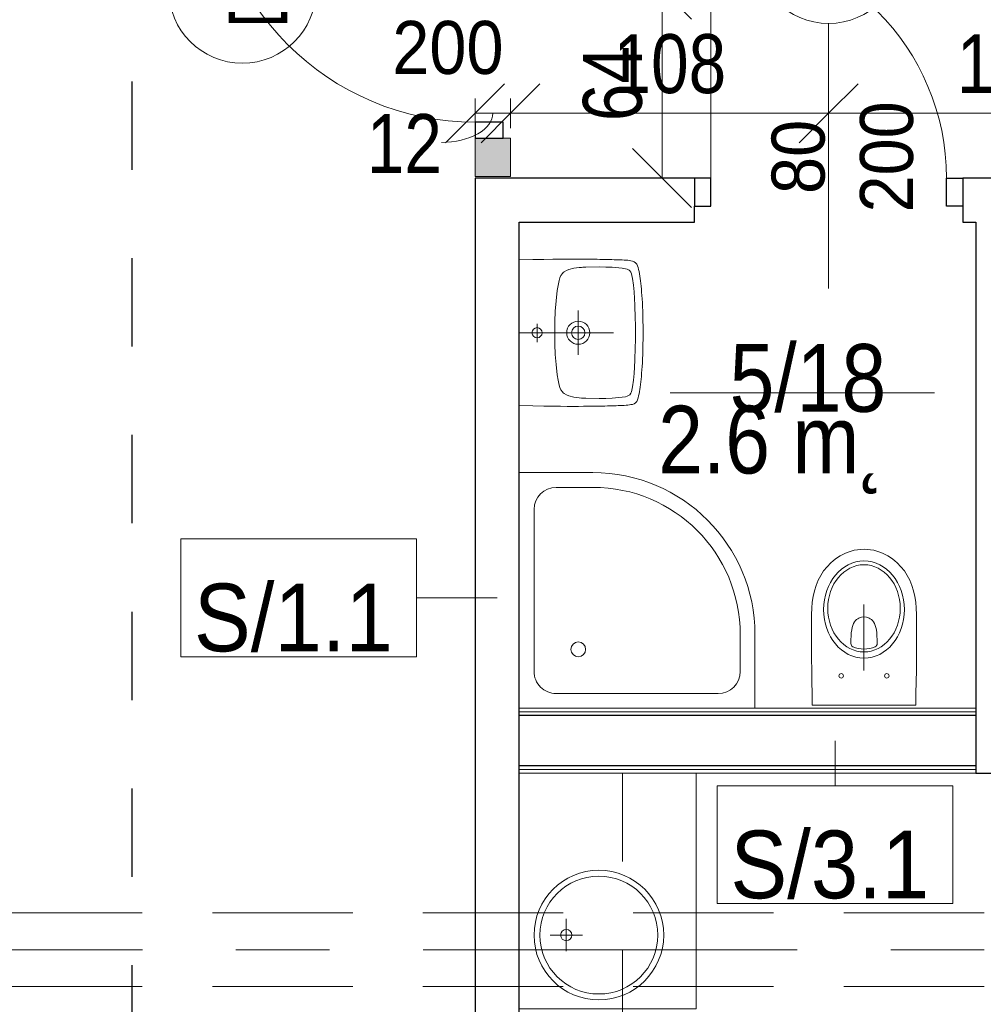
# Model space of a CAD drawing. Header units: centimetres. Extents: x -1631 to 21770, y -8842 to 3590.
# Tile 84 of 87: x -477 to -150, y 1830 to 2164. Entities that reach past the tile are written whole.
import ezdxf

# ---------------------------------------------------------------- set-up
doc = ezdxf.new("R2010")
doc.units = ezdxf.units.CM
for name, pattern in [('Dash', [60, 30, -30]), ('Oś', [222.25, 127, -31.75, 31.75, -31.75]), ('Ukryte', [71.438, 47.625, -23.813])]:
    doc.linetypes.add(name, pattern=pattern)
for name, color, linetype, lineweight in [('A-ANNO-DIMS', 211, 'Continuous', 13), ('A-ANNO-DIMS-100', 211, 'Continuous', 13), ('A-ANNO-NOTE', 131, 'Continuous', 9), ('A-AREA-IDEN', 2, 'Continuous', 13), ('A-DETL', 90, 'Continuous', 9), ('A-DETL-GENF', 92, 'Continuous', 9), ('A-DETL-HDLN', 90, 'Ukryte', 9), ('A-DETL-MEDM', 33, 'Continuous', 13), ('A-DOOR', 31, 'Continuous', 13), ('A-WALL', 113, 'Continuous', 13), ('A-WALL-FNSH', 113, 'Continuous', 13), ('A-WALL-IDEN', 211, 'Continuous', 13), ('A-WALL-PATT', 111, 'Continuous', 13), ('I-FURN', 30, 'Continuous', 9), ('P-SANR-FIXT', 6, 'Continuous', 9), ('S-GRID', 1, 'Continuous', 13)]:
    doc.layers.add(name, color=color, linetype=linetype, lineweight=lineweight)
doc.styles.add('Arial', font='arial.ttf', dxfattribs={"width": 0.9, "height": 18})
doc.styles.add('Arial Narrow_5', font='ARIALN.TTF', dxfattribs={"height": 20})
doc.styles.add('Arial_1', font='arial.ttf', dxfattribs={"width": 0.7, "height": 20})
doc.styles.add('Arial_11', font='arial.ttf', dxfattribs={"width": 0.85, "height": 23})
doc.styles.add('Arial_12', font='arial.ttf', dxfattribs={"width": 0.9, "height": 23})
doc.dimstyles.new('Diagonal_1_100__0__wewnętrzne', dxfattribs={"dimscale": 30.48, "dimtxt": 20.468619, "dimasz": 0.656168, "dimexe": 0.164042, "dimexo": 0.0625, "dimgap": 0.032808, "dimtad": 1, "dimdec": 0, "dimdsep": 46, "dimtxsty": 'Arial Narrow_5', "dimblk1": 'OBLIQUE', "dimblk2": 'OBLIQUE', "dimsah": 1, "dimcen": 0.09, "dimazin": 0, "dimtfac": 1, "dimtdec": 4, "dimtix": 1, "dimtmove": 1, "dimatfit": 3, "dimfxl": 0, "dimtvp": 1, "dimtolj": 1, "dimtzin": 0, "dimarcsym": 0})
doc.dimstyles.new('Diagonal_1_100__0__wewnętrzne_1', dxfattribs={"dimscale": 30.48, "dimtxt": 20.468619, "dimasz": 0.656168, "dimexe": 0.164042, "dimexo": 0.0625, "dimgap": 0.032808, "dimtad": 1, "dimdec": 0, "dimdsep": 46, "dimtxsty": 'Arial Narrow_5', "dimblk1": 'OBLIQUE', "dimblk2": 'OBLIQUE', "dimsah": 1, "dimcen": 0.09, "dimazin": 0, "dimtfac": 1, "dimtdec": 4, "dimtix": 1, "dimtmove": 0, "dimatfit": 3, "dimfxl": 0, "dimtvp": 1, "dimtolj": 1, "dimtzin": 0, "dimarcsym": 0})

# ---------------------------------------------------------------- blocks, each defined once
blk = doc.blocks.new('Blat - Blat-1345692-5_piętro III __10_50 m_ - stan projektowany')
at = {"layer": 'I-FURN'}
for p, q in [((0, -60), (0, 0)), ((80, -60), (0, -60))]:
    blk.add_line(p, q, dxfattribs=at)
blk = doc.blocks.new('Blat - Blat-2328144-5_piętro III __10_50 m_ - stan projektowany')
at = {"layer": 'I-FURN', "linetype": 'Dash'}
for p, q in [((0, -35), (0, 0)), ((230, -35), (0, -35))]:
    blk.add_line(p, q, dxfattribs=at)
blk = doc.blocks.new('DRZWI 1S - automatyczna etykieta - Drzwi 80 _łazienkowe_-2364317-5_piętro III __10_50 m_ - stan projektowany')
at = {"layer": 'A-DETL-GENF'}
for p, q in [((-45.5, 2), (-40, 2)), ((-45.5, -7.5), (-45.5, 2)), ((-40, 2), (-40, -7.5)), ((40, 2), (45.5, 2)), ((40, -7.5), (40, 2)), ((45.5, 2), (45.5, -7.5)), ((-40, -7.5), (-45.5, -7.5)), ((45.5, -7.5), (40, -7.5))]:
    blk.add_line(p, q, dxfattribs=at)
at = {"layer": 'A-DETL-MEDM', "lineweight": 25}
for p, q in [((-45.5, -7.5), (-45.5, 2)), ((-45.5, 2), (-40, 2)), ((-40, 2), (-40, -7.5)), ((40, 2), (40, -7.5)), ((45.5, 2), (40, 2)), ((45.5, -7.5), (45.5, 2)), ((-40, -7.5), (-45.5, -7.5)), ((40, -7.5), (45.5, -7.5))]:
    blk.add_line(p, q, dxfattribs=at)
at = {"layer": 'A-DOOR'}
blk.add_line((40, -7.5), (40, -87.5), dxfattribs=at)
blk.add_arc((40, -7.5), 80, 180, 270, dxfattribs=at)
blk = doc.blocks.new('brodzik natryskowy 80x80 półokrągły - brodzik natryskowy 80x80 półokrągły-2355028-5_piętro III __10_50 m_ - stan projektowany')
at = {"layer": 'P-SANR-FIXT'}
for p, q in [((-60, -5), (-60, 20)), ((-47.5, 15), (7.5, 15)), ((-55, -5), (-55, 7.5)), ((15, 7.5), (15, -47.5)), ((7.5, -55), (-5, -55)), ((20, -60), (-5, -60))]:
    blk.add_line(p, q, dxfattribs=at)
blk.add_circle((0, 0), 2.5, dxfattribs=at)
for centre, radius, start, end in [((-47.5, 7.5), 7.5, 90, 180), ((7.5, 7.5), 7.5, 360, 90), ((-5, -5), 55, 180, 270), ((-5, -5), 50, 180, 270), ((7.5, -47.5), 7.5, 270, 360)]:
    blk.add_arc(centre, radius, start, end, dxfattribs=at)
blk = doc.blocks.new('umywalka okrągła d _44cm stal nierdzewna - Type 1-2356170-5_piętro III __10_50 m_ - stan projektowany')
at = {"layer": 'P-SANR-FIXT'}
for p, q in [((12.5, 17.93), (12.5, 28.93)), ((7, 23.43), (18, 23.43))]:
    blk.add_line(p, q, dxfattribs=at)
for centre, radius in [((12.5, 34.5), 22), ((12.5, 34.5), 20), ((12.5, 23.43), 1.9)]:
    blk.add_circle(centre, radius, dxfattribs=at)
blk = doc.blocks.new('Miska ustępowa Nova Pro - Type 1-1223710-5_piętro III __10_50 m_ - stan projektowany')
at = {"layer": 'P-SANR-FIXT'}
for p, q in [((5.26, 57.2), (4.37, 56.71)), ((6.17, 57.64), (5.26, 57.2)), ((7.14, 58.04), (6.17, 57.64)), ((8.15, 58.36), (7.14, 58.04)), ((9.18, 58.63), (8.15, 58.36)), ((10.24, 58.83), (9.18, 58.63)), ((11.35, 58.95), (10.24, 58.83)), ((12.51, 59), (11.35, 58.95)), ((13.65, 58.95), (12.51, 59)), ((14.76, 58.83), (13.65, 58.95)), ((15.82, 58.63), (14.76, 58.83)), ((16.85, 58.36), (15.82, 58.63)), ((17.86, 58.04), (16.85, 58.36)), ((18.83, 57.64), (17.86, 58.04)), ((19.74, 57.2), (18.83, 57.64)), ((20.63, 56.71), (19.74, 57.2)), ((1.27, 54.39), (-0.04, 53.06)), ((1.98, 55.03), (1.27, 54.39)), ((2.72, 55.62), (1.98, 55.03)), ((3.54, 56.19), (2.72, 55.62)), ((4.37, 56.71), (3.54, 56.19)), ((21.46, 56.19), (20.63, 56.71)), ((22.28, 55.62), (21.46, 56.19)), ((23.02, 55.03), (22.28, 55.62)), ((23.73, 54.39), (23.02, 55.03)), ((25.04, 53.06), (23.73, 54.39)), ((-1.2, 51.63), (-2.19, 50.07)), ((-0.04, 53.06), (-1.2, 51.63)), ((26.2, 51.63), (25.04, 53.06)), ((27.19, 50.07), (26.2, 51.63)), ((-3.03, 48.44), (-3.74, 46.72)), ((-2.19, 50.07), (-3.03, 48.44)), ((28.03, 48.44), (27.19, 50.07)), ((28.74, 46.72), (28.03, 48.44)), ((-4.31, 44.89), (-4.73, 42.99)), ((-3.74, 46.72), (-4.31, 44.89)), ((29.31, 44.89), (28.74, 46.72)), ((29.75, 42.99), (29.31, 44.89)), ((-5.05, 41.02), (-5.24, 38.97)), ((-4.73, 42.99), (-5.05, 41.02)), ((12.5, 17.77), (12.5, 40.26)), ((30.05, 41.02), (29.75, 42.99)), ((30.24, 38.97), (30.05, 41.02)), ((-5.24, 38.97), (-5.32, 36.85)), ((-5.32, 36.85), (-5.32, 29.36)), ((30.32, 36.85), (30.24, 38.97)), ((30.32, 29.36), (30.32, 36.85)), ((8.69, 33.15), (8.96, 33.77)), ((8.96, 33.77), (9.26, 34.31)), ((9.26, 34.31), (9.6, 34.76)), ((9.6, 34.76), (9.97, 35.1)), ((9.97, 35.1), (10.37, 35.4)), ((10.37, 35.4), (10.79, 35.64)), ((10.79, 35.64), (11.21, 35.82)), ((11.21, 35.82), (11.62, 35.94)), ((11.62, 35.94), (12.51, 36.04)), ((12.51, 36.04), (13.38, 35.94)), ((13.38, 35.94), (13.8, 35.82)), ((13.8, 35.82), (14.24, 35.64)), ((14.24, 35.64), (14.63, 35.4)), ((14.63, 35.4), (15.03, 35.1)), ((15.03, 35.1), (15.4, 34.76)), ((15.4, 34.76), (15.74, 34.31)), ((15.74, 34.31), (16.04, 33.77)), ((16.04, 33.77), (16.31, 33.15)), ((8.1, 29.53), (8.2, 30.61)), ((8.2, 30.61), (8.32, 31.58)), ((8.32, 31.58), (8.47, 32.41)), ((8.47, 32.41), (8.69, 33.15)), ((16.31, 33.15), (16.53, 32.41)), ((16.53, 32.41), (16.71, 31.58)), ((16.71, 31.58), (16.83, 30.61)), ((16.83, 30.61), (16.9, 29.53)), ((-5.32, 29.36), (-5.29, 21.78)), ((8.05, 28.3), (8.1, 29.53)), ((8.05, 26.94), (8.05, 28.3)), ((8.1, 26.62), (8.05, 26.94)), ((16.9, 29.53), (16.95, 28.3)), ((16.95, 26.94), (16.93, 26.62)), ((16.95, 28.3), (16.95, 26.94)), ((30.29, 21.78), (30.32, 29.36)), ((8.22, 26.32), (8.1, 26.62)), ((8.42, 26.08), (8.22, 26.32)), ((8.67, 25.9), (8.42, 26.08)), ((9.6, 25.56), (8.67, 25.9)), ((10.56, 25.29), (9.6, 25.56)), ((11.53, 25.14), (10.56, 25.29)), ((12.51, 25.09), (11.53, 25.14)), ((13.47, 25.14), (12.51, 25.09)), ((14.44, 25.29), (13.47, 25.14)), ((15.4, 25.56), (14.44, 25.29)), ((16.34, 25.9), (15.4, 25.56)), ((16.58, 26.08), (16.34, 25.9)), ((16.78, 26.32), (16.58, 26.08)), ((16.93, 26.62), (16.78, 26.32)), ((-5.29, 21.78), (-5.24, 17.94)), ((30.27, 17.94), (30.29, 21.78)), ((-5.24, 17.94), (-5.2, 14.02)), ((30.22, 14.02), (30.27, 17.94)), ((-5.2, 14.02), (-5.15, 10.04)), ((30.15, 10.04), (30.22, 14.02)), ((-5.15, 10.04), (-5.05, 6)), ((30.05, 6), (30.15, 10.04)), ((-5.05, 6), (30.05, 6))]:
    blk.add_line(p, q, dxfattribs=at)
for centre in [(4.76, 16), (20.24, 16)]:
    blk.add_circle(centre, 0.752, dxfattribs=at)
for centre, major_axis, ratio in [((12.5, 38.51), (0, 16.5), 0.830338), ((12.5, 38.92), (0, 14.8), 0.83084)]:
    blk.add_ellipse(centre, major_axis=major_axis, ratio=ratio, dxfattribs=at)
blk = doc.blocks.new('Umywalka koło Nova Pro - Pro 50-2266753-5_piętro III __10_50 m_ - stan projektowany')
at = {"layer": 'P-SANR-FIXT'}
for p, q in [((-11.6, 46.46), (-11.26, 46.97)), ((-11.26, 46.97), (-11.6, 46.46)), ((-11.26, 46.97), (-10.8, 47.34)), ((-10.8, 47.34), (-11.26, 46.97)), ((-10.8, 47.34), (-10.24, 47.61)), ((-10.24, 47.61), (-10.8, 47.34)), ((-10.24, 47.61), (-9.61, 47.82)), ((-9.61, 47.82), (-10.24, 47.61)), ((-9.61, 47.82), (-8.94, 48.01)), ((-8.94, 48.01), (-9.61, 47.82)), ((-8.94, 48.01), (-8.25, 48.14)), ((-8.25, 48.14), (-8.94, 48.01)), ((-8.25, 48.14), (-7.5, 48.3)), ((-7.5, 48.3), (-8.25, 48.14)), ((-7.5, 48.3), (-6.73, 48.41)), ((-6.73, 48.41), (-7.5, 48.3)), ((-6.73, 48.41), (-5.93, 48.54)), ((-5.93, 48.54), (-6.73, 48.41)), ((-5.93, 48.54), (-5.1, 48.65)), ((-5.1, 48.65), (-5.93, 48.54)), ((-5.1, 48.65), (-4.2, 48.75)), ((-4.2, 48.75), (-5.1, 48.65)), ((-4.2, 48.75), (-3.27, 48.86)), ((-3.27, 48.86), (-4.2, 48.75)), ((-3.27, 48.86), (-2.28, 48.94)), ((-2.28, 48.94), (-3.27, 48.86)), ((-2.28, 48.94), (-1.24, 49.02)), ((-1.24, 49.02), (-2.28, 48.94)), ((-1.24, 49.02), (-0.15, 49.13)), ((-0.15, 49.13), (-1.24, 49.02)), ((-0.15, 49.13), (1.05, 49.21)), ((1.05, 49.21), (-0.15, 49.13)), ((1.05, 49.21), (2.3, 49.26)), ((2.3, 49.26), (1.05, 49.21)), ((2.3, 49.26), (3.66, 49.34)), ((3.66, 49.34), (2.3, 49.26)), ((3.1, 46.68), (7.6, 46.81)), ((3.66, 49.34), (5.12, 49.39)), ((5.12, 49.39), (3.66, 49.34)), ((5.12, 49.39), (6.72, 49.45)), ((6.72, 49.45), (5.12, 49.39)), ((6.72, 49.45), (8.45, 49.47)), ((8.45, 49.47), (6.72, 49.45)), ((7.6, 46.81), (9.86, 46.89)), ((8.45, 49.47), (10.4, 49.5)), ((10.4, 49.5), (8.45, 49.47)), ((9.86, 46.89), (11.04, 46.92)), ((10.4, 49.5), (14.63, 49.5)), ((14.63, 49.5), (10.4, 49.5)), ((11.04, 46.92), (11.7, 46.92)), ((11.7, 46.92), (12.5, 46.94)), ((12.5, 46.94), (13.3, 46.92)), ((13.3, 46.92), (13.99, 46.92)), ((13.99, 46.92), (15.14, 46.89)), ((14.63, 49.5), (16.55, 49.47)), ((16.55, 49.47), (14.63, 49.5)), ((15.14, 46.89), (17.4, 46.81)), ((16.55, 49.47), (18.31, 49.45)), ((18.31, 49.45), (16.55, 49.47)), ((17.4, 46.81), (21.9, 46.68)), ((18.31, 49.45), (19.88, 49.39)), ((19.88, 49.39), (18.31, 49.45)), ((19.88, 49.39), (21.34, 49.34)), ((21.34, 49.34), (19.88, 49.39)), ((21.34, 49.34), (22.7, 49.26)), ((22.7, 49.26), (21.34, 49.34)), ((22.7, 49.26), (23.98, 49.21)), ((23.98, 49.21), (22.7, 49.26)), ((23.98, 49.21), (25.15, 49.13)), ((25.15, 49.13), (23.98, 49.21)), ((25.15, 49.13), (26.24, 49.02)), ((26.24, 49.02), (25.15, 49.13)), ((26.24, 49.02), (27.31, 48.94)), ((27.31, 48.94), (26.24, 49.02)), ((27.31, 48.94), (28.29, 48.86)), ((28.29, 48.86), (27.31, 48.94)), ((28.29, 48.86), (29.23, 48.75)), ((29.23, 48.75), (28.29, 48.86)), ((29.23, 48.75), (30.1, 48.65)), ((30.1, 48.65), (29.23, 48.75)), ((30.1, 48.65), (30.93, 48.54)), ((30.93, 48.54), (30.1, 48.65)), ((30.93, 48.54), (31.76, 48.41)), ((31.76, 48.41), (30.93, 48.54)), ((31.76, 48.41), (32.5, 48.3)), ((32.5, 48.3), (31.76, 48.41)), ((32.5, 48.3), (33.25, 48.14)), ((33.25, 48.14), (32.5, 48.3)), ((33.25, 48.14), (33.97, 48.01)), ((33.97, 48.01), (33.25, 48.14)), ((33.97, 48.01), (34.63, 47.82)), ((34.63, 47.82), (33.97, 48.01)), ((34.63, 47.82), (35.24, 47.61)), ((35.24, 47.61), (34.63, 47.82)), ((35.24, 47.61), (35.8, 47.34)), ((35.8, 47.34), (35.24, 47.61)), ((35.8, 47.34), (36.28, 46.97)), ((36.28, 46.97), (35.8, 47.34)), ((36.28, 46.97), (36.6, 46.46)), ((36.6, 46.46), (36.28, 46.97)), ((-12.16, 43.08), (-12.14, 43.72)), ((-12.14, 43.72), (-12.08, 44.31)), ((-12.08, 44.31), (-12, 44.87)), ((-12, 44.87), (-11.92, 45.37)), ((-11.92, 45.37), (-11.82, 45.88)), ((-11.82, 45.88), (-11.71, 46.17)), ((-11.6, 46.46), (-11.79, 45.88)), ((-11.71, 46.17), (-11.6, 46.46)), ((-9.39, 42.44), (-9.21, 43.53)), ((-9.21, 43.53), (-9.05, 44.09)), ((-9.05, 44.09), (-8.86, 44.6)), ((-8.86, 44.6), (-8.7, 44.84)), ((-8.7, 44.84), (-8.51, 45.05)), ((-8.51, 45.05), (-8.03, 45.35)), ((-8.03, 45.35), (-7.53, 45.56)), ((-7.53, 45.56), (-6.97, 45.72)), ((-6.97, 45.72), (-5.88, 45.93)), ((-5.88, 45.93), (-3.64, 46.25)), ((-3.64, 46.25), (-1.4, 46.44)), ((-1.4, 46.44), (3.1, 46.68)), ((21.9, 46.68), (26.4, 46.44)), ((26.4, 46.44), (28.64, 46.25)), ((28.64, 46.25), (30.88, 45.93)), ((30.88, 45.93), (31.97, 45.72)), ((31.97, 45.72), (32.53, 45.56)), ((32.53, 45.56), (33.06, 45.35)), ((33.06, 45.35), (33.54, 45.05)), ((33.54, 45.05), (33.73, 44.84)), ((33.73, 44.84), (33.86, 44.6)), ((33.86, 44.6), (34.07, 44.09)), ((34.07, 44.09), (34.21, 43.53)), ((34.21, 43.53), (34.39, 42.44)), ((36.6, 46.46), (36.82, 45.88)), ((36.82, 45.88), (36.92, 45.37)), ((36.92, 45.37), (37.03, 44.87)), ((37.03, 44.87), (37.08, 44.31)), ((37.08, 44.31), (37.14, 43.72)), ((37.14, 43.72), (37.16, 43.08)), ((-12.3, 39.67), (-12.27, 40.39)), ((-12.27, 40.39), (-12.24, 41.11)), ((-12.24, 41.11), (-12.22, 41.78)), ((-12.22, 41.78), (-12.19, 42.44)), ((-12.19, 42.44), (-12.16, 43.08)), ((-9.71, 39.06), (-9.53, 41.32)), ((-9.53, 41.32), (-9.39, 42.44)), ((34.39, 42.44), (34.53, 41.32)), ((34.53, 41.32), (34.71, 39.06)), ((37.16, 43.08), (37.19, 42.44)), ((37.19, 42.44), (37.22, 41.78)), ((37.22, 41.78), (37.24, 41.11)), ((37.24, 41.11), (37.27, 40.39)), ((37.27, 40.39), (37.3, 39.67)), ((-12.38, 36.56), (-12.35, 37.38)), ((-12.35, 38.15), (-12.32, 38.93)), ((-12.35, 37.38), (-12.35, 38.15)), ((-12.32, 38.93), (-12.3, 39.67)), ((-9.84, 34.56), (-9.79, 36.82)), ((-9.79, 36.82), (-9.71, 39.06)), ((12.5, 7.5), (12.5, 39.5)), ((34.71, 39.06), (34.82, 36.82)), ((34.82, 36.82), (34.84, 34.56)), ((37.3, 39.67), (37.32, 38.93)), ((37.32, 38.93), (37.35, 38.15)), ((37.35, 38.15), (37.35, 37.38)), ((37.35, 37.38), (37.38, 36.56)), ((-12.43, 33.89), (-12.4, 34.8)), ((-12.43, 32.96), (-12.43, 33.89)), ((-12.4, 35.38), (-12.38, 36.56)), ((-12.4, 34.8), (-12.4, 35.38)), ((-9.76, 30.06), (-9.84, 34.56)), ((34.84, 34.56), (34.76, 30.06)), ((37.38, 36.56), (37.4, 35.38)), ((37.4, 35.38), (37.43, 34.8)), ((37.43, 34.8), (37.43, 33.89)), ((37.43, 33.89), (37.46, 32.96)), ((-12.48, 29.31), (-12.46, 30.99)), ((-12.46, 32), (-12.43, 32.96)), ((-12.46, 30.99), (-12.46, 32)), ((37.46, 32.96), (37.46, 32)), ((37.46, 32), (37.48, 30.99)), ((37.48, 30.99), (37.48, 29.31)), ((-12.51, 25.8), (-12.48, 27.63)), ((-12.48, 27.63), (-12.48, 29.31)), ((-9.74, 29.37), (-9.76, 30.06)), ((-9.71, 29.05), (-9.74, 29.37)), ((-9.69, 28.65), (-9.71, 29.05)), ((-9.61, 27.77), (-9.69, 28.65)), ((-9.37, 26.04), (-9.61, 27.77)), ((20.01, 27.5), (5.01, 27.5)), ((34.63, 27.77), (34.37, 26.04)), ((34.69, 28.65), (34.63, 27.77)), ((34.71, 29.05), (34.69, 28.65)), ((34.74, 29.37), (34.71, 29.05)), ((34.76, 30.06), (34.74, 29.37)), ((37.48, 29.31), (37.51, 27.63)), ((37.51, 27.63), (37.51, 23.77)), ((-12.48, 23.77), (-12.51, 25.8)), ((-12.48, 21.48), (-12.48, 23.77)), ((-8.91, 24.36), (-9.37, 26.04)), ((-8.62, 23.53), (-8.91, 24.36)), ((-8.19, 22.76), (-8.62, 23.53)), ((33.62, 23.53), (33.19, 22.76)), ((33.91, 24.36), (33.62, 23.53)), ((34.37, 26.04), (33.91, 24.36)), ((37.51, 23.77), (37.48, 21.48)), ((-12.45, 18.85), (-12.48, 21.48)), ((-7.93, 22.41), (-8.19, 22.76)), ((-7.61, 22.12), (-7.93, 22.41)), ((-6.89, 21.64), (-7.61, 22.12)), ((-6.09, 21.3), (-6.89, 21.64)), ((-5.24, 21.03), (-6.09, 21.3)), ((-3.53, 20.66), (-5.24, 21.03)), ((-1.83, 20.39), (-3.53, 20.66)), ((1.66, 19.99), (-1.83, 20.39)), ((26.83, 20.39), (23.34, 19.99)), ((28.56, 20.66), (26.83, 20.39)), ((30.26, 21.03), (28.56, 20.66)), ((31.09, 21.3), (30.26, 21.03)), ((31.89, 21.64), (31.09, 21.3)), ((32.61, 22.12), (31.89, 21.64)), ((32.93, 22.41), (32.61, 22.12)), ((33.19, 22.76), (32.93, 22.41)), ((37.48, 21.48), (37.45, 18.85)), ((-12.4, 15.78), (-12.45, 18.85)), ((5.15, 19.7), (1.66, 19.99)), ((8.64, 19.56), (5.15, 19.7)), ((10.37, 19.51), (8.64, 19.56)), ((14.63, 19.51), (10.37, 19.51)), ((16.36, 19.56), (14.63, 19.51)), ((19.88, 19.7), (16.36, 19.56)), ((23.34, 19.99), (19.88, 19.7)), ((37.45, 18.85), (37.4, 15.78)), ((-12.32, 12.08), (-12.4, 15.78)), ((15.72, 13.52), (9.46, 13.52)), ((37.4, 15.78), (37.32, 12.08)), ((-12.19, 7.5), (-12.32, 12.08)), ((37.32, 12.08), (37.19, 7.5))]:
    blk.add_line(p, q, dxfattribs=at)
for centre, radius in [((12.51, 27.5), 3.92), ((12.51, 27.5), 2.28), ((12.5, 13.52), 1.72)]:
    blk.add_circle(centre, radius, dxfattribs=at)
blk = doc.blocks.new('DRZWI 1S - automatyczna etykieta - Drzwi 90-2321137-5_piętro III __10_50 m_ - stan projektowany')
at = {"layer": 'A-DETL-GENF'}
for p, q in [((-50.5, 6), (-50.5, -3.5)), ((-45, 6), (-50.5, 6)), ((-45, -3.5), (-45, 6)), ((50.5, 6), (45, 6)), ((45, 6), (45, -3.5)), ((50.5, -3.5), (50.5, 6)), ((-50.5, -3.5), (-45, -3.5)), ((45, -3.5), (50.5, -3.5))]:
    blk.add_line(p, q, dxfattribs=at)
at = {"layer": 'A-DETL-MEDM', "lineweight": 25}
for p, q in [((-45, 6), (-50.5, 6)), ((-50.5, 6), (-50.5, -3.5)), ((-45, -3.5), (-45, 6)), ((45, -3.5), (45, 6)), ((45, 6), (50.5, 6)), ((50.5, 6), (50.5, -3.5)), ((-50.5, -3.5), (-45, -3.5)), ((50.5, -3.5), (45, -3.5))]:
    blk.add_line(p, q, dxfattribs=at)
at = {"layer": 'A-DOOR'}
blk.add_line((45, 6), (45, 96), dxfattribs=at)
blk.add_arc((45, 6), 90, 90, 180, dxfattribs=at)
blk = doc.blocks.new('DIMBLOCK54-5_piętro III __10_50 m_ - stan projektowany')
at = {"layer": 'A-ANNO-DIMS-100', "transparency": 16777216}
for p, q in [((-202.62, 2132.33), (-192.62, 2142.33)), ((-77.62, 2132.33), (-67.62, 2142.33)), ((-202.62, 2127.33), (-202.62, 2137.33)), ((-77.62, 2127.33), (-77.62, 2137.33)), ((-202.62, 2132.33), (-212.62, 2122.33)), ((-77.62, 2132.33), (-202.62, 2132.33)), ((-202.62, 2132.33), (-202.62, 2127.33)), ((-77.62, 2132.33), (-87.62, 2122.33)), ((-77.62, 2132.33), (-77.62, 2127.33))]:
    blk.add_line(p, q, dxfattribs=at)
at = {"layer": 'A-ANNO-DIMS-100', "color": 0, "transparency": 16777216, "insert": (-159.13, 2159.18), "char_height": 20, "width": 45.6158, "attachment_point": 1, "line_spacing_factor": 0.974696, "style": 'Arial Narrow_5'}
blk.add_mtext('125', dxfattribs=at)
blk = doc.blocks.new('_Oblique')
at = {"color": 0, "linetype": 'ByBlock', "lineweight": -2}
blk.add_line((-0.5, -0.5), (0.5, 0.5), dxfattribs=at)
blk = doc.blocks.new('DIMBLOCK55-5_piętro III __10_50 m_ - stan projektowany')
at = {"layer": 'A-ANNO-DIMS-100', "transparency": 16777216}
for p, q in [((-310.62, 2132.33), (-300.62, 2142.33)), ((-202.62, 2132.33), (-192.62, 2142.33)), ((-310.62, 2127.33), (-310.62, 2137.33)), ((-202.62, 2127.33), (-202.62, 2137.33)), ((-310.62, 2132.33), (-320.62, 2122.33)), ((-202.62, 2132.33), (-310.62, 2132.33)), ((-310.62, 2132.33), (-310.62, 2127.33)), ((-202.62, 2132.33), (-212.62, 2122.33)), ((-202.62, 2132.33), (-202.62, 2127.33))]:
    blk.add_line(p, q, dxfattribs=at)
at = {"layer": 'A-ANNO-DIMS-100', "color": 0, "transparency": 16777216, "insert": (-275.63, 2159.18), "char_height": 20, "width": 45.6158, "attachment_point": 1, "line_spacing_factor": 0.974696, "style": 'Arial Narrow_5'}
blk.add_mtext('108', dxfattribs=at)
blk = doc.blocks.new('DIMBLOCK56-5_piętro III __10_50 m_ - stan projektowany')
at = {"layer": 'A-ANNO-DIMS-100', "transparency": 16777216}
for p, q in [((-322.62, 2132.33), (-312.62, 2142.33)), ((-310.62, 2132.33), (-300.62, 2142.33)), ((-322.62, 2127.33), (-322.62, 2137.33)), ((-310.62, 2127.33), (-310.62, 2137.33)), ((-322.62, 2132.33), (-332.62, 2122.33)), ((-310.62, 2132.33), (-322.62, 2132.33)), ((-322.62, 2132.33), (-322.62, 2127.33)), ((-310.62, 2132.33), (-320.62, 2122.33)), ((-310.62, 2132.33), (-310.62, 2127.33))]:
    blk.add_line(p, q, dxfattribs=at)
blk.add_ellipse((-334.04, 2132.33), major_axis=(-17.41, 0), ratio=0.567597, start_param=1.570796, end_param=3.141593, dxfattribs=at)
at = {"layer": 'A-ANNO-DIMS-100', "color": 0, "transparency": 16777216, "insert": (-359.38, 2132.05), "char_height": 20, "width": 30.4105, "attachment_point": 1, "line_spacing_factor": 0.974696, "style": 'Arial Narrow_5'}
blk.add_mtext('12', dxfattribs=at)
blk = doc.blocks.new('METKA_POMIESZCZENIA2 - Krótka - bez ramki 2-2396683-5_piętro III __10_50 m_ - stan projektowany')
at = {"layer": 'A-AREA-IDEN'}
blk.add_line((0.0976, 0), (-0.8, 0), dxfattribs=at)
blk = doc.blocks.new('DIMBLOCK157-5_piętro III __10_50 m_ - stan projektowany')
at = {"layer": 'A-ANNO-DIMS-100', "transparency": 16777216}
for p, q in [((-259.18, 2174.33), (-269.18, 2184.33)), ((-264.18, 2174.33), (-254.18, 2174.33)), ((-259.18, 2174.33), (-264.18, 2174.33)), ((-259.18, 2110.33), (-259.18, 2174.33)), ((-259.18, 2174.33), (-249.18, 2164.33)), ((-259.18, 2110.33), (-269.18, 2120.33)), ((-264.18, 2110.33), (-254.18, 2110.33)), ((-259.18, 2110.33), (-264.18, 2110.33)), ((-259.18, 2110.33), (-249.18, 2100.33))]:
    blk.add_line(p, q, dxfattribs=at)
at = {"layer": 'A-ANNO-DIMS-100', "color": 0, "transparency": 16777216, "insert": (-286.03, 2129.65), "char_height": 20, "width": 30.4105, "attachment_point": 1, "rotation": 90, "line_spacing_factor": 0.974696, "style": 'Arial Narrow_5'}
blk.add_mtext('64', dxfattribs=at)
blk = doc.blocks.new('ET sciana_AT7 - 10mm-2270614-5_piętro III __10_50 m_ - stan projektowany')
at = {"layer": 'A-WALL-IDEN'}
for p, q in [((-0.4, 0.196875), (0.4, 0.196875)), ((-0.4, -0.203125), (-0.4, 0.196875)), ((0.4, 0.196875), (0.4, -0.203125)), ((-0.4, -0.203125), (0.4, -0.203125))]:
    blk.add_line(p, q, dxfattribs=at)

msp = doc.modelspace()

# ---------------------------------------------------------------- hatches: boundary and pattern name
at = {"layer": 'A-WALL-PATT'}
h = msp.add_hatch(color=9, dxfattribs=at)
h.paths.add_polyline_path([(-322.62, 2110.83), (-310.62, 2110.83), (-310.62, 2123.83), (-322.62, 2123.83)], flags=0)
h.paths.add_polyline_path([(-322.62, 2224.83), (-310.62, 2224.83), (-310.62, 2542.83), (-322.62, 2542.83), (-322.62, 2265.07)], flags=0)
h.paths.add_polyline_path([(-322.62, 2643.83), (-310.62, 2643.83), (-310.62, 2768.33), (-322.62, 2768.33)], flags=0)

# ---------------------------------------------------------------- linework, layer by layer
at = {"layer": 'A-ANNO-NOTE', "lineweight": 13}
msp.add_line((-202.62, 2072.83), (-202.62, 2162.83), dxfattribs=at)
msp.add_line((-202.62, 2072.83), (-202.62, 2162.83), dxfattribs=at)
for centre in [(-202.62, 2187.83), (-401.62, 2174.33)]:
    msp.add_circle(centre, 25, dxfattribs=at)
at = {"layer": 'A-DETL', "linetype": 'Dash', "lineweight": 25}
msp.add_open_spline([(-552.77, 2638.57), (-478.91, 2638.57), (-476.08, 2638.57), (-439.12, 2638.57), (-439.12, 2601.62), (-439.12, 2598.79), (-439.12, 2573.54), (-439.12, 1655.82), (-439.12, 1618.87), (-439.12, 1616.04), (-439.12, 1512.36), (-439.12, 1509.53), (-439.12, 1472.57), (-476.08, 1472.57), (-478.91, 1472.57), (-555.62, 1472.57)], degree=3, knots=[0, 0, 0, 0, 1.242892, 2.082132, 2.921372, 3.63261, 13.975949, 24.692511, 35.163852, 36.732804, 37.928533, 39.497485, 40.336725, 41.175965, 42.450024, 42.450024, 42.450024, 42.450024], dxfattribs=at)
at = {"layer": 'A-DETL-HDLN'}
for p, q in [((-1197.62, 1860.83), (1172.38, 1860.83)), ((-1197.62, 1835.83), (1172.38, 1835.83))]:
    msp.add_line(p, q, dxfattribs=at)
at = {"layer": 'A-WALL', "lineweight": 9}
for p, q in [((-322.62, 2123.83), (-322.62, 2110.83)), ((-310.62, 2123.83), (-313.12, 2123.83)), ((-310.62, 2110.83), (-310.62, 2123.83))]:
    msp.add_line(p, q, dxfattribs=at)
at = {"layer": 'A-WALL'}
for p, q in [((-322.62, 2110.83), (-310.62, 2110.83)), ((-152.62, 1929.08), (-307.62, 1929.08)), ((-152.62, 1909.58), (-307.62, 1909.58))]:
    msp.add_line(p, q, dxfattribs=at)
at = {"layer": 'A-WALL', "color": 7, "lineweight": 25}
for p, q in [((-248.12, 2110.33), (-322.62, 2110.33)), ((-322.62, 2110.33), (-322.62, 1628.33)), ((-128.12, 2110.33), (-157.12, 2110.33)), ((-248.12, 2095.33), (-248.12, 2100.83)), ((-157.12, 2100.83), (-157.12, 2095.33)), ((-307.62, 2095.33), (-248.12, 2095.33)), ((-307.62, 1643.33), (-307.62, 2095.33)), ((-157.12, 2095.33), (-152.62, 2095.33)), ((-152.62, 2095.33), (-152.62, 1908.33)), ((-152.62, 1927.83), (-307.62, 1927.83)), ((-152.62, 1910.83), (-307.62, 1910.83)), ((-152.62, 1908.33), (-137.62, 1908.33))]:
    msp.add_line(p, q, dxfattribs=at)
at = {"layer": 'A-WALL-FNSH', "color": 250, "lineweight": 9}
for p, q in [((-152.62, 1930.33), (-307.62, 1930.33)), ((-307.62, 1908.33), (-152.62, 1908.33))]:
    msp.add_line(p, q, dxfattribs=at)
at = {"layer": 'A-WALL-IDEN'}
for p, q in [((-315.12, 1967.84), (-342.5, 1967.84)), ((-200.41, 1919.33), (-200.41, 1904))]:
    msp.add_line(p, q, dxfattribs=at)
at = {"layer": 'S-GRID', "linetype": 'Oś'}
msp.add_line((1342.46, 1848.33), (-1368.76, 1848.33), dxfattribs=at)

# ---------------------------------------------------------------- block references
at = {"layer": 'A-AREA-IDEN', "xscale": 99.99999999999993, "yscale": 99.99999999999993, "zscale": 99.99999999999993}
msp.add_blockref('METKA_POMIESZCZENIA2 - Krótka - bez ramki 2-2396683-5_piętro III __10_50 m_ - stan projektowany', (-176.43, 2037.43), dxfattribs=at)
at = {"layer": 'A-DOOR'}
for name, p, rotation in [('DRZWI 1S - automatyczna etykieta - Drzwi 90-2321137-5_piętro III __10_50 m_ - stan projektowany', (-316.62, 2174.33), 89.99999999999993), ('DRZWI 1S - automatyczna etykieta - Drzwi 80 _łazienkowe_-2364317-5_piętro III __10_50 m_ - stan projektowany', (-202.62, 2102.83), 180)]:
    msp.add_blockref(name, p, dxfattribs=dict(at, rotation=rotation))
at = {"layer": 'A-WALL-IDEN', "xscale": 99.99999999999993, "yscale": 99.99999999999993, "zscale": 99.99999999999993}
for p in [(-382.5, 1968.15), (-200.41, 1884.31)]:
    msp.add_blockref('ET sciana_AT7 - 10mm-2270614-5_piętro III __10_50 m_ - stan projektowany', p, dxfattribs=at)
at = {"layer": 'I-FURN', "rotation": 90.00000000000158}
msp.add_blockref('Blat - Blat-1345692-5_piętro III __10_50 m_ - stan projektowany', (-307.62, 1828.33), dxfattribs=at)
at = {"layer": 'I-FURN', "linetype": 'Dash', "rotation": 90.00000000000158}
msp.add_blockref('Blat - Blat-2328144-5_piętro III __10_50 m_ - stan projektowany', (-307.62, 1678.33), dxfattribs=at)
at = {"layer": 'P-SANR-FIXT'}
for name, p, rotation in [('Umywalka koło Nova Pro - Pro 50-2266753-5_piętro III __10_50 m_ - stan projektowany', (-315.12, 2070.33), 270.0000000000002), ('brodzik natryskowy 80x80 półokrągły - brodzik natryskowy 80x80 półokrągły-2355028-5_piętro III __10_50 m_ - stan projektowany', (-287.62, 1950.33), 180), ('umywalka okrągła d _44cm stal nierdzewna - Type 1-2356170-5_piętro III __10_50 m_ - stan projektowany', (-315.12, 1865.83), 270.0000000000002)]:
    msp.add_blockref(name, p, dxfattribs=dict(at, rotation=rotation))
msp.add_blockref('Miska ustępowa Nova Pro - Type 1-1223710-5_piętro III __10_50 m_ - stan projektowany', (-203.12, 1925.33), dxfattribs=at)

# ---------------------------------------------------------------- texts
at = {"layer": 'A-ANNO-NOTE', "lineweight": 211, "attachment_point": 5, "rotation": 90, "line_spacing_factor": 0.936439}
for s, insert, char_height, width, style in [('\\pt88.9,177.8,266.7,355.6,444.5,533.4,622.3,711.2,800.1,889,977.9,1066.8,1155.7,1244.6,1333.5,1422.4,1511.3,1600.2,1689.1,1778,1866.9,1955.8,2044.7,2133.6,2222.5,2311.4,2400.3,2489.2,2578.1,2667,2755.9,2844.8;D2', (-396.33, 2173.9), 20, 25.97, 'Arial_1'), ('\\pt114.3,228.6,342.9,457.2,571.5,685.8,800.1,914.4,1028.7,1143,1257.3,1371.6,1485.9,1600.2,1714.5,1828.8,1943.1,2057.4,2171.7,2286,2400.3,2514.6,2628.9,2743.2,2857.5,2971.8,3086.1,3200.4,3314.7,3429,3543.3,3657.6;200', (-182.86, 2117.52), 18, 38.07, 'Arial'), ('\\pt114.3,228.6,342.9,457.2,571.5,685.8,800.1,914.4,1028.7,1143,1257.3,1371.6,1485.9,1600.2,1714.5,1828.8,1943.1,2057.4,2171.7,2286,2400.3,2514.6,2628.9,2743.2,2857.5,2971.8,3086.1,3200.4,3314.7,3429,3543.3,3657.6;200', (-182.86, 2117.52), 18, 38.07, 'Arial'), ('\\pt114.3,228.6,342.9,457.2,571.5,685.8,800.1,914.4,1028.7,1143,1257.3,1371.6,1485.9,1600.2,1714.5,1828.8,1943.1,2057.4,2171.7,2286,2400.3,2514.6,2628.9,2743.2,2857.5,2971.8,3086.1,3200.4,3314.7,3429,3543.3,3657.6;80', (-212.86, 2117.52), 18, 25.65, 'Arial')]:
    msp.add_mtext(s, dxfattribs=dict(at, insert=insert, char_height=char_height, width=width, style=style))
at = {"layer": 'A-ANNO-NOTE', "lineweight": 211, "insert": (-331.86, 2154.56), "char_height": 18, "width": 38.07, "attachment_point": 5, "line_spacing_factor": 0.936439, "style": 'Arial'}
msp.add_mtext('\\pt114.3,228.6,342.9,457.2,571.5,685.8,800.1,914.4,1028.7,1143,1257.3,1371.6,1485.9,1600.2,1714.5,1828.8,1943.1,2057.4,2171.7,2286,2400.3,2514.6,2628.9,2743.2,2857.5,2971.8,3086.1,3200.4,3314.7,3429,3543.3,3657.6;200', dxfattribs=at)
msp.add_mtext('\\pt114.3,228.6,342.9,457.2,571.5,685.8,800.1,914.4,1028.7,1143,1257.3,1371.6,1485.9,1600.2,1714.5,1828.8,1943.1,2057.4,2171.7,2286,2400.3,2514.6,2628.9,2743.2,2857.5,2971.8,3086.1,3200.4,3314.7,3429,3543.3,3657.6;200', dxfattribs=at)
at = {"layer": 'A-AREA-IDEN', "char_height": 23, "line_spacing_factor": 0.936439, "style": 'Arial_11'}
for s, insert, width, attachment_point in [('\\pt84.99995,169.9999,255.00008,340.00003,424.99998,509.99993,595.00011,680.00006,765.00001,849.99996,934.99991,1020.00009,1105.00004,1189.99999,1274.99994,1359.99989,1445.00007,1530.00002,1614.99997,1699.99992,1785.0001,1870.00005,1955,2039.99995,2124.9999,2210.00008,2295.00003,2379.99998,2464.99993,2550.00011,2635.00006,2720.00001;5/18', (-183.09, 2030.65), 52.87, 9), ('\\pt84.99995,169.9999,255.00008,340.00003,424.99998,509.99993,595.00011,680.00006,765.00001,849.99996,934.99991,1020.00009,1105.00004,1189.99999,1274.99994,1359.99989,1445.00007,1530.00002,1614.99997,1699.99992,1785.0001,1870.00005,1955,2039.99995,2124.9999,2210.00008,2295.00003,2379.99998,2464.99993,2550.00011,2635.00006,2720.00001;2.6 m˛', (-183.09, 2033.04), 76.5, 3)]:
    msp.add_mtext(s, dxfattribs=dict(at, insert=insert, width=width, attachment_point=attachment_point))
at = {"layer": 'A-WALL-IDEN', "char_height": 23, "width": 67.32, "attachment_point": 5, "line_spacing_factor": 0.936439, "style": 'Arial_12'}
for s, insert in [('\\pt114.30011,228.59999,342.9001,457.19998,571.50009,685.79997,800.10008,914.39996,1028.70007,1142.99995,1257.30006,1371.59994,1485.90005,1600.19993,1714.50004,1828.79992,1943.10003,2057.39991,2171.70002,2285.9999,2400.30001,2514.59989,2628.9,2743.20011,2857.49999,2971.8001,3086.09998,3200.40009,3314.69997,3429.00008,3543.29996,3657.60007;S/1.1', (-384.31, 1960.99)), ('\\pt114.30011,228.59999,342.9001,457.19998,571.50009,685.79997,800.10008,914.39996,1028.70007,1142.99995,1257.30006,1371.59994,1485.90005,1600.19993,1714.50004,1828.79992,1943.10003,2057.39991,2171.70002,2285.9999,2400.30001,2514.59989,2628.9,2743.20011,2857.49999,2971.8001,3086.09998,3200.40009,3314.69997,3429.00008,3543.29996,3657.60007;S/3.1', (-202.22, 1877.15))]:
    msp.add_mtext(s, dxfattribs=dict(at, insert=insert))

# ---------------------------------------------------------------- dimensions: what is measured, and where the dimension line sits
at = {"layer": 'A-ANNO-DIMS'}
dim = msp.add_linear_dim(base=(-259.18, 2174.33), p1=(-264.18, 2110.33), p2=(-264.18, 2174.33), angle=90, dimstyle='Diagonal_1_100__0__wewnętrzne_1', override={"dimpost": '<>', "dimfxl": 64}, dxfattribs=at)
dim.commit()
dim.dimension.update_dxf_attribs({"geometry": 'DIMBLOCK157-5_piętro III __10_50 m_ - stan projektowany', "text_midpoint": (-270.39, 2142.33)})
for base, p1, p2, override, picture, middle in [((-310.62, 2132.33), (-202.62, 2127.33), (-310.62, 2127.33), {"dimpost": '<>', "dimfxl": 108}, 'DIMBLOCK55-5_piętro III __10_50 m_ - stan projektowany', (-256.62, 2143.55)), ((-202.62, 2132.33), (-77.62, 2127.33), (-202.62, 2127.33), {"dimpost": '<>', "dimfxl": 125}, 'DIMBLOCK54-5_piętro III __10_50 m_ - stan projektowany', (-140.12, 2143.55))]:
    dim = msp.add_linear_dim(base=base, p1=p1, p2=p2, dimstyle='Diagonal_1_100__0__wewnętrzne_1', override=override, dxfattribs=at)
    dim.commit()
    dim.dimension.update_dxf_attribs({"geometry": picture, "text_midpoint": middle})
dim = msp.add_linear_dim(base=(-322.62, 2132.33), p1=(-310.62, 2127.33), p2=(-322.62, 2127.33), dimstyle='Diagonal_1_100__0__wewnętrzne', override={"dimpost": '<>', "dimfxl": 12}, dxfattribs=at)
dim.commit()
dim.dimension.update_dxf_attribs({"geometry": 'DIMBLOCK56-5_piętro III __10_50 m_ - stan projektowany', "text_midpoint": (-344.18, 2118.72), "dimtype": 160})

doc.saveas('drawing.dxf')
